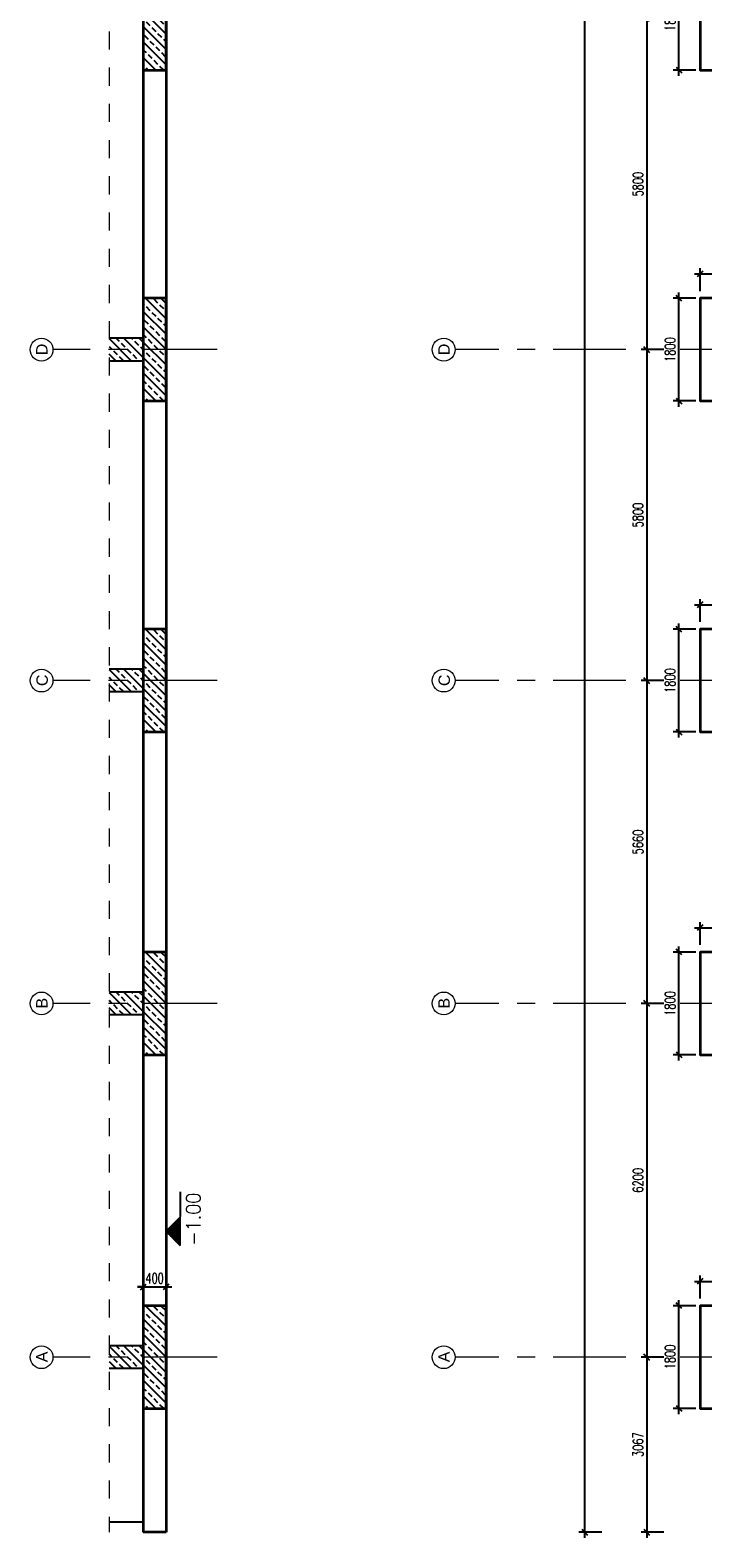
# Model space of a CAD drawing. Header units: millimetres. Extents: x 6071355 to 6728188, y -31956 to 56387.
# Tile 1 of 59: x 6072038 to 6083833, y -27544 to -1117. Entities that reach past the tile are written whole.
import ezdxf

# ---------------------------------------------------------------- set-up
doc = ezdxf.new("R2010")
doc.units = ezdxf.units.MM
doc.header["$MEASUREMENT"] = 0
doc.linetypes.add('Dash', pattern=[635, 317.5, -317.5])
doc.linetypes.add('Grid Line', pattern=[2222.5, 1270, -317.5, 317.5, -317.5])
doc.layers.add('A_wymiary', color=7, linetype='Continuous', lineweight=15, true_color=0x848484)
for name, color, linetype in [('BZ_kot', 7, 'Continuous'), ('BZ_MUR_FUND', 8, 'Continuous'), ('ELEMENTY', 7, 'Continuous')]:
    doc.layers.add(name, color=color, linetype=linetype)
for name, color, linetype, lineweight in [('M_ŁAWY', 3, 'Continuous', 35), ('Standard 1350-A_01-RZUT PARTERU LUSTRO2_28_Nowe_MODO_A1_osie-1_Nr_pióra__7_Nr_pióra__7_Nr_pióra__7', 7, 'Continuous', 18), ('Standard 1350-A_01-RZUT PARTERU LUSTRO2_28_Nowe_MODO_A1_osie_Nr_pióra__7_Nr_pióra__7_Nr_pióra__7', 7, 'Continuous', 18)]:
    doc.layers.add(name, color=color, linetype=linetype, lineweight=lineweight)
doc.styles.add('ROMANS', font='romans.shx', dxfattribs={"width": 0.8})
doc.styles.add('STYL_AUTOMATYCZNY_1', font='arial.ttf')
doc.styles.add('wymiar', font='romans.shx', dxfattribs={"width": 0.7})
doc.dimstyles.new('AB_100mm', dxfattribs={"dimscale": 100, "dimtxt": 1.8, "dimasz": 1, "dimexe": 1, "dimexo": 0, "dimtad": 1, "dimrnd": 1, "dimtxsty": 'wymiar', "dimblk": 'OBLIQUE', "dimcen": 2.5, "dimdle": 1, "dimclrd": 4, "dimclre": 4, "dimclrt": 3, "dimadec": 0, "dimazin": 0, "dimtfac": 1, "dimtix": 1, "dimtmove": 2, "dimatfit": 3, "dimfxl": 3, "dimfxlon": 1, "dimarcsym": 0})

# ---------------------------------------------------------------- blocks, each defined once
blk = doc.blocks.new('_Oblique')
at = {"color": 0, "linetype": 'ByBlock', "lineweight": -2}
blk.add_line((-0.5, -0.5), (0.5, 0.5), dxfattribs=at)
blk = doc.blocks.new('*D12722')
at = {"layer": 'A_wymiary', "color": 4, "lineweight": -2}
for p, q in [((6083149, -917), (6082749, -917)), ((6082849, -817), (6082849, -6817)), ((6083149, -6717), (6082749, -6717))]:
    blk.add_line(p, q, dxfattribs=at)
at = {"layer": 'Defpoints', "color": 0}
for p in [(6083784, -917), (6082849, -6717), (6083784, -6717)]:
    blk.add_point(p, dxfattribs=at)
at = {"layer": 'A_wymiary', "color": 4, "lineweight": -2, "xscale": 100, "yscale": 100, "zscale": 100}
for p, rotation in [((6082849, -917), 90), ((6082849, -6717), 270)]:
    blk.add_blockref('_Oblique', p, dxfattribs=dict(at, rotation=rotation))
at = {"layer": 'A_wymiary', "color": 3, "insert": (6082696, -3817), "char_height": 180, "attachment_point": 5, "rotation": 90, "style": 'wymiar'}
blk.add_mtext('5800', dxfattribs=at)
blk = doc.blocks.new('*D12723')
at = {"layer": 'A_wymiary', "color": 4, "lineweight": -2}
for p, q in [((6083149, -6717), (6082749, -6717)), ((6082849, -6617), (6082849, -12617)), ((6083149, -12517), (6082749, -12517))]:
    blk.add_line(p, q, dxfattribs=at)
at = {"layer": 'Defpoints', "color": 0}
for p in [(6083784, -6717), (6082849, -12517), (6083784, -12517)]:
    blk.add_point(p, dxfattribs=at)
at = {"layer": 'A_wymiary', "color": 4, "lineweight": -2, "xscale": 100, "yscale": 100, "zscale": 100}
for p, rotation in [((6082849, -6717), 90), ((6082849, -12517), 270)]:
    blk.add_blockref('_Oblique', p, dxfattribs=dict(at, rotation=rotation))
at = {"layer": 'A_wymiary', "color": 3, "insert": (6082696, -9617), "char_height": 180, "attachment_point": 5, "rotation": 90, "style": 'wymiar'}
blk.add_mtext('5800', dxfattribs=at)
blk = doc.blocks.new('*D12724')
at = {"layer": 'A_wymiary', "color": 4, "lineweight": -2}
for p, q in [((6082849, -12417), (6082849, -18277)), ((6083149, -12517), (6082749, -12517)), ((6083149, -18177), (6082749, -18177))]:
    blk.add_line(p, q, dxfattribs=at)
at = {"layer": 'Defpoints', "color": 0}
for p in [(6083784, -12517), (6082849, -18177), (6083784, -18177)]:
    blk.add_point(p, dxfattribs=at)
at = {"layer": 'A_wymiary', "color": 4, "lineweight": -2, "xscale": 100, "yscale": 100, "zscale": 100}
for p, rotation in [((6082849, -12517), 90), ((6082849, -18177), 270)]:
    blk.add_blockref('_Oblique', p, dxfattribs=dict(at, rotation=rotation))
at = {"layer": 'A_wymiary', "color": 3, "insert": (6082696, -15347), "char_height": 180, "attachment_point": 5, "rotation": 90, "style": 'wymiar'}
blk.add_mtext('5660', dxfattribs=at)
blk = doc.blocks.new('*D12725')
at = {"layer": 'A_wymiary', "color": 4, "lineweight": -2}
for p, q in [((6083149, -18177), (6082749, -18177)), ((6082849, -18077), (6082849, -24477)), ((6083149, -24377), (6082749, -24377))]:
    blk.add_line(p, q, dxfattribs=at)
at = {"layer": 'Defpoints', "color": 0}
for p in [(6083784, -18177), (6082849, -24377), (6083784, -24377)]:
    blk.add_point(p, dxfattribs=at)
at = {"layer": 'A_wymiary', "color": 4, "lineweight": -2, "xscale": 100, "yscale": 100, "zscale": 100}
for p, rotation in [((6082849, -18177), 90), ((6082849, -24377), 270)]:
    blk.add_blockref('_Oblique', p, dxfattribs=dict(at, rotation=rotation))
at = {"layer": 'A_wymiary', "color": 3, "insert": (6082696, -21277), "char_height": 180, "attachment_point": 5, "rotation": 90, "style": 'wymiar'}
blk.add_mtext('6200', dxfattribs=at)
blk = doc.blocks.new('*D12726')
at = {"layer": 'A_wymiary', "color": 4, "lineweight": -2}
for p, q in [((6082849, -24277), (6082849, -27544)), ((6083149, -24377), (6082749, -24377)), ((6083149, -27444), (6082749, -27444))]:
    blk.add_line(p, q, dxfattribs=at)
at = {"layer": 'Defpoints', "color": 0}
for p in [(6083784, -24377), (6082849, -27444), (6084841, -27444)]:
    blk.add_point(p, dxfattribs=at)
at = {"layer": 'A_wymiary', "color": 4, "lineweight": -2, "xscale": 100, "yscale": 100, "zscale": 100}
for p, rotation in [((6082849, -24377), 90), ((6082849, -27444), 270)]:
    blk.add_blockref('_Oblique', p, dxfattribs=dict(at, rotation=rotation))
at = {"layer": 'A_wymiary', "color": 3, "insert": (6082696, -25910), "char_height": 180, "attachment_point": 5, "rotation": 90, "style": 'wymiar'}
blk.add_mtext('3067', dxfattribs=at)
blk = doc.blocks.new('*D12764')
at = {"layer": 'A_wymiary', "color": 4, "lineweight": -2}
for p, q in [((6081761, -27544), (6081761, 51868)), ((6082061, 51768), (6081661, 51768)), ((6082061, -27444), (6081661, -27444))]:
    blk.add_line(p, q, dxfattribs=at)
at = {"layer": 'Defpoints', "color": 0}
for p in [(6081761, 51768), (6084034, 51768), (6084841, -27444)]:
    blk.add_point(p, dxfattribs=at)
at = {"layer": 'A_wymiary', "color": 4, "lineweight": -2, "xscale": 100, "yscale": 100, "zscale": 100}
for p, rotation in [((6081761, 51768), 90), ((6081761, -27444), 270)]:
    blk.add_blockref('_Oblique', p, dxfattribs=dict(at, rotation=rotation))
at = {"layer": 'A_wymiary', "color": 3, "insert": (6081609, 12162), "char_height": 180, "attachment_point": 5, "rotation": 90, "style": 'wymiar'}
blk.add_mtext('79212', dxfattribs=at)
blk = doc.blocks.new('*D12767')
at = {"layer": 'A_wymiary', "color": 4, "lineweight": -2}
for p, q in [((6083712, -23475), (6083312, -23475)), ((6083412, -25375), (6083412, -23375)), ((6083712, -25275), (6083312, -25275))]:
    blk.add_line(p, q, dxfattribs=at)
at = {"layer": 'Defpoints', "color": 0}
for p in [(6083412, -23475), (6083784, -23475), (6083784, -25275)]:
    blk.add_point(p, dxfattribs=at)
at = {"layer": 'A_wymiary', "color": 4, "lineweight": -2, "xscale": 100, "yscale": 100, "zscale": 100}
for p, rotation in [((6083412, -23475), 90), ((6083412, -25275), 270)]:
    blk.add_blockref('_Oblique', p, dxfattribs=dict(at, rotation=rotation))
at = {"layer": 'A_wymiary', "color": 3, "insert": (6083259, -24375), "char_height": 180, "attachment_point": 5, "rotation": 90, "style": 'wymiar'}
blk.add_mtext('1800', dxfattribs=at)
blk = doc.blocks.new('*D12768')
at = {"layer": 'A_wymiary', "color": 4, "lineweight": -2}
for p, q in [((6083784, -23348), (6083784, -22948)), ((6086384, -23348), (6086384, -22948)), ((6083684, -23048), (6086484, -23048))]:
    blk.add_line(p, q, dxfattribs=at)
at = {"layer": 'Defpoints', "color": 0}
for p in [(6086384, -23048), (6083784, -23475), (6086384, -23475)]:
    blk.add_point(p, dxfattribs=at)
at = {"layer": 'A_wymiary', "color": 4, "lineweight": -2, "xscale": 100, "yscale": 100, "zscale": 100, "rotation": 180}
blk.add_blockref('_Oblique', (6083784, -23048), dxfattribs=at)
at = {"layer": 'A_wymiary', "color": 4, "lineweight": -2, "xscale": 100, "yscale": 100, "zscale": 100}
blk.add_blockref('_Oblique', (6086384, -23048), dxfattribs=at)
at = {"layer": 'A_wymiary', "color": 3, "insert": (6084312, -22896), "char_height": 180, "attachment_point": 5, "style": 'wymiar'}
blk.add_mtext('2600', dxfattribs=at)
blk = doc.blocks.new('*D12769')
at = {"layer": 'A_wymiary', "color": 4, "lineweight": -2}
for p, q in [((6083412, -19177), (6083412, -17177)), ((6083712, -17277), (6083312, -17277)), ((6083712, -19077), (6083312, -19077))]:
    blk.add_line(p, q, dxfattribs=at)
at = {"layer": 'Defpoints', "color": 0}
for p in [(6083412, -17277), (6083784, -17277), (6083784, -19077)]:
    blk.add_point(p, dxfattribs=at)
at = {"layer": 'A_wymiary', "color": 4, "lineweight": -2, "xscale": 100, "yscale": 100, "zscale": 100}
for p, rotation in [((6083412, -17277), 90), ((6083412, -19077), 270)]:
    blk.add_blockref('_Oblique', p, dxfattribs=dict(at, rotation=rotation))
at = {"layer": 'A_wymiary', "color": 3, "insert": (6083259, -18177), "char_height": 180, "attachment_point": 5, "rotation": 90, "style": 'wymiar'}
blk.add_mtext('1800', dxfattribs=at)
blk = doc.blocks.new('*D12770')
at = {"layer": 'A_wymiary', "color": 4, "lineweight": -2}
for p, q in [((6083684, -16850), (6086484, -16850)), ((6083784, -17150), (6083784, -16750)), ((6086384, -17150), (6086384, -16750))]:
    blk.add_line(p, q, dxfattribs=at)
at = {"layer": 'Defpoints', "color": 0}
for p in [(6086384, -16850), (6083784, -17277), (6086384, -17277)]:
    blk.add_point(p, dxfattribs=at)
at = {"layer": 'A_wymiary', "color": 4, "lineweight": -2, "xscale": 100, "yscale": 100, "zscale": 100, "rotation": 180}
blk.add_blockref('_Oblique', (6083784, -16850), dxfattribs=at)
at = {"layer": 'A_wymiary', "color": 4, "lineweight": -2, "xscale": 100, "yscale": 100, "zscale": 100}
blk.add_blockref('_Oblique', (6086384, -16850), dxfattribs=at)
at = {"layer": 'A_wymiary', "color": 3, "insert": (6084312, -16698), "char_height": 180, "attachment_point": 5, "style": 'wymiar'}
blk.add_mtext('2600', dxfattribs=at)
blk = doc.blocks.new('*D12771')
at = {"layer": 'A_wymiary', "color": 4, "lineweight": -2}
for p, q in [((6083712, -11617), (6083312, -11617)), ((6083412, -13517), (6083412, -11517)), ((6083712, -13417), (6083312, -13417))]:
    blk.add_line(p, q, dxfattribs=at)
at = {"layer": 'Defpoints', "color": 0}
for p in [(6083412, -11617), (6083784, -11617), (6083784, -13417)]:
    blk.add_point(p, dxfattribs=at)
at = {"layer": 'A_wymiary', "color": 4, "lineweight": -2, "xscale": 100, "yscale": 100, "zscale": 100}
for p, rotation in [((6083412, -11617), 90), ((6083412, -13417), 270)]:
    blk.add_blockref('_Oblique', p, dxfattribs=dict(at, rotation=rotation))
at = {"layer": 'A_wymiary', "color": 3, "insert": (6083259, -12517), "char_height": 180, "attachment_point": 5, "rotation": 90, "style": 'wymiar'}
blk.add_mtext('1800', dxfattribs=at)
blk = doc.blocks.new('*D12772')
at = {"layer": 'A_wymiary', "color": 4, "lineweight": -2}
for p, q in [((6083784, -11490), (6083784, -11090)), ((6086384, -11490), (6086384, -11090)), ((6083684, -11190), (6086484, -11190))]:
    blk.add_line(p, q, dxfattribs=at)
at = {"layer": 'Defpoints', "color": 0}
for p in [(6086384, -11190), (6083784, -11617), (6086384, -11617)]:
    blk.add_point(p, dxfattribs=at)
at = {"layer": 'A_wymiary', "color": 4, "lineweight": -2, "xscale": 100, "yscale": 100, "zscale": 100, "rotation": 180}
blk.add_blockref('_Oblique', (6083784, -11190), dxfattribs=at)
at = {"layer": 'A_wymiary', "color": 4, "lineweight": -2, "xscale": 100, "yscale": 100, "zscale": 100}
blk.add_blockref('_Oblique', (6086384, -11190), dxfattribs=at)
at = {"layer": 'A_wymiary', "color": 3, "insert": (6084312, -11038), "char_height": 180, "attachment_point": 5, "style": 'wymiar'}
blk.add_mtext('2600', dxfattribs=at)
blk = doc.blocks.new('*D12773')
at = {"layer": 'A_wymiary', "color": 4, "lineweight": -2}
for p, q in [((6083412, -7717), (6083412, -5717)), ((6083712, -5817), (6083312, -5817)), ((6083712, -7617), (6083312, -7617))]:
    blk.add_line(p, q, dxfattribs=at)
at = {"layer": 'Defpoints', "color": 0}
for p in [(6083412, -5817), (6083784, -5817), (6083784, -7617)]:
    blk.add_point(p, dxfattribs=at)
at = {"layer": 'A_wymiary', "color": 4, "lineweight": -2, "xscale": 100, "yscale": 100, "zscale": 100}
for p, rotation in [((6083412, -5817), 90), ((6083412, -7617), 270)]:
    blk.add_blockref('_Oblique', p, dxfattribs=dict(at, rotation=rotation))
at = {"layer": 'A_wymiary', "color": 3, "insert": (6083259, -6717), "char_height": 180, "attachment_point": 5, "rotation": 90, "style": 'wymiar'}
blk.add_mtext('1800', dxfattribs=at)
blk = doc.blocks.new('*D12774')
at = {"layer": 'A_wymiary', "color": 4, "lineweight": -2}
for p, q in [((6083684, -5390), (6086484, -5390)), ((6083784, -5690), (6083784, -5290)), ((6086384, -5690), (6086384, -5290))]:
    blk.add_line(p, q, dxfattribs=at)
at = {"layer": 'Defpoints', "color": 0}
for p in [(6086384, -5390), (6083784, -5817), (6086384, -5817)]:
    blk.add_point(p, dxfattribs=at)
at = {"layer": 'A_wymiary', "color": 4, "lineweight": -2, "xscale": 100, "yscale": 100, "zscale": 100, "rotation": 180}
blk.add_blockref('_Oblique', (6083784, -5390), dxfattribs=at)
at = {"layer": 'A_wymiary', "color": 4, "lineweight": -2, "xscale": 100, "yscale": 100, "zscale": 100}
blk.add_blockref('_Oblique', (6086384, -5390), dxfattribs=at)
at = {"layer": 'A_wymiary', "color": 3, "insert": (6084312, -5238), "char_height": 180, "attachment_point": 5, "style": 'wymiar'}
blk.add_mtext('2600', dxfattribs=at)
blk = doc.blocks.new('*D12775')
at = {"layer": 'A_wymiary', "color": 4, "lineweight": -2}
for p, q in [((6083412, -1917), (6083412, 83)), ((6083712, -17), (6083312, -17)), ((6083712, -1817), (6083312, -1817))]:
    blk.add_line(p, q, dxfattribs=at)
at = {"layer": 'Defpoints', "color": 0}
for p in [(6083412, -17), (6083784, -17), (6083784, -1817)]:
    blk.add_point(p, dxfattribs=at)
at = {"layer": 'A_wymiary', "color": 4, "lineweight": -2, "xscale": 100, "yscale": 100, "zscale": 100}
for p, rotation in [((6083412, -17), 90), ((6083412, -1817), 270)]:
    blk.add_blockref('_Oblique', p, dxfattribs=dict(at, rotation=rotation))
at = {"layer": 'A_wymiary', "color": 3, "insert": (6083259, -917), "char_height": 180, "attachment_point": 5, "rotation": 90, "style": 'wymiar'}
blk.add_mtext('1800', dxfattribs=at)
blk = doc.blocks.new('*X8950')
at = {"color": 0}
for p, q in [((-40, 242.8), (-40, 243.5)), ((-39, 241.8), (-39, 243.5)), ((-38, 240.8), (-38, 243.5)), ((-37, 239.8), (-37, 243.5)), ((-36, 238.8), (-36, 243.5)), ((-35, 237.8), (-35, 243.5)), ((-34, 236.8), (-34, 243.5)), ((-33, 235.8), (-33, 243.5)), ((-32, 234.8), (-32, 243.5)), ((-31, 233.8), (-31, 243.5)), ((-30, 232.8), (-30, 243.5)), ((-29, 231.8), (-29, 243.5)), ((-28, 230.8), (-28, 243.5)), ((-27, 229.8), (-27, 243.5)), ((-26, 228.8), (-26, 243.5)), ((-25, 227.8), (-25, 243.5)), ((-24, 226.8), (-24, 243.5)), ((-23, 225.8), (-23, 243.5)), ((-22, 224.8), (-22, 243.5)), ((-21, 223.8), (-21, 243.5)), ((-20, 222.8), (-20, 243.5)), ((-19, 221.8), (-19, 243.5)), ((-18, 220.8), (-18, 243.5)), ((-17, 219.8), (-17, 243.5)), ((-16, 218.8), (-16, 243.5)), ((-15, 217.8), (-15, 243.5)), ((-14, 216.8), (-14, 243.5)), ((-13, 215.8), (-13, 243.5)), ((-12, 214.8), (-12, 243.5)), ((-11, 213.8), (-11, 243.5)), ((-10, 212.8), (-10, 243.5)), ((-9, 211.8), (-9, 243.5)), ((-8, 210.8), (-8, 243.5)), ((-7, 209.8), (-7, 243.5)), ((-6, 208.8), (-6, 243.5)), ((-5, 209.2), (-5, 243.5)), ((-4, 210.2), (-4, 243.5)), ((-3, 211.2), (-3, 243.5)), ((-2, 212.2), (-2, 243.5)), ((-1, 213.2), (-1, 243.5)), ((0, 214.2), (0, 243.5)), ((1, 215.2), (1, 243.5)), ((2, 216.2), (2, 243.5)), ((3, 217.2), (3, 243.5)), ((4, 218.2), (4, 243.5)), ((5, 219.2), (5, 243.5)), ((6, 220.2), (6, 243.5)), ((7, 221.2), (7, 243.5)), ((8, 222.2), (8, 243.5)), ((9, 223.2), (9, 243.5)), ((10, 224.2), (10, 243.5)), ((11, 225.2), (11, 243.5)), ((12, 226.2), (12, 243.5)), ((13, 227.2), (13, 243.5)), ((14, 228.2), (14, 243.5)), ((15, 229.2), (15, 243.5)), ((16, 230.2), (16, 243.5)), ((17, 231.2), (17, 243.5)), ((18, 232.2), (18, 243.5)), ((19, 233.2), (19, 243.5)), ((20, 234.2), (20, 243.5)), ((21, 235.2), (21, 243.5)), ((22, 236.2), (22, 243.5)), ((23, 237.2), (23, 243.5)), ((24, 238.2), (24, 243.5)), ((25, 239.2), (25, 243.5)), ((26, 240.2), (26, 243.5)), ((27, 241.2), (27, 243.5)), ((28, 242.2), (28, 243.5)), ((29, 243.2), (29, 243.5))]:
    blk.add_line(p, q, dxfattribs=at)
blk = doc.blocks.new('EKOT2')
blk.add_lwpolyline([(-35, 35), (35, 35), (0, 0)], close=True)
blk.add_blockref('*X8950', (5.7, -208.5))
at = {"style": 'ROMANS', "width": 0.9}
blk.add_attdef('POZIOM', (-35, 49.6), '', height=35, dxfattribs=at)
blk = doc.blocks.new('*D12918')
at = {"layer": 'A_wymiary', "color": 4, "lineweight": -2}
for p, q in [((6074021, -22925), (6074021, -23246)), ((6074421, -22925), (6074421, -23246)), ((6073921, -23146), (6074521, -23146)), ((6074021, -23146), (6073921, -23146)), ((6074421, -23146), (6074521, -23146))]:
    blk.add_line(p, q, dxfattribs=at)
at = {"layer": 'Defpoints', "color": 0}
for p in [(6074021, -22925), (6074421, -22925), (6074421, -23146)]:
    blk.add_point(p, dxfattribs=at)
at = {"layer": 'A_wymiary', "color": 4, "lineweight": -2, "xscale": 100, "yscale": 100, "zscale": 100}
blk.add_blockref('_Oblique', (6074021, -23146), dxfattribs=at)
at = {"layer": 'A_wymiary', "color": 4, "lineweight": -2, "xscale": 100, "yscale": 100, "zscale": 100, "rotation": 180}
blk.add_blockref('_Oblique', (6074421, -23146), dxfattribs=at)
at = {"layer": 'A_wymiary', "color": 3, "insert": (6074221, -22994), "char_height": 180, "attachment_point": 5, "style": 'wymiar'}
blk.add_mtext('400', dxfattribs=at)

msp = doc.modelspace()

# ---------------------------------------------------------------- hatches: boundary and pattern name
at = {"layer": 'BZ_MUR_FUND', "transparency": 33554687}
h = msp.add_hatch(dxfattribs=at)
h.set_pattern_fill('ANSI33', color=256, scale=30, angle=270, style=0)
h.set_pattern_definition([(315, (6190118.99, 12162.41), (134.70384, 134.70384), []), (315, (6190118.99, 12027.7), (134.70384, 134.70384), [95.25, -47.625])])
h.paths.add_polyline_path([(6074421.206, -17.195), (6074021.206, -17.195), (6074021.206, -1817.195), (6074421.206, -1817.195)])
h = msp.add_hatch(dxfattribs=at)
h.set_pattern_fill('ANSI33', color=256, scale=30, angle=270, style=0)
h.set_pattern_definition([(315, (6190118.99, 6362.41), (134.70384, 134.70384), []), (315, (6190118.99, 6227.7), (134.70384, 134.70384), [95.25, -47.625])])
h.paths.add_polyline_path([(6074421.206, -5817.195), (6074021.206, -5817.195), (6074021.206, -7617.195), (6074421.206, -7617.195)])
h = msp.add_hatch(dxfattribs=at)
h.set_pattern_fill('ANSI33', color=256, scale=30, angle=270, style=0)
h.set_pattern_definition([(315, (6190118.99, 6362.41), (134.70384, 134.70384), []), (315, (6190118.99, 6227.7), (134.70384, 134.70384), [95.25, -47.625])])
h.paths.add_polyline_path([(6074021.206, -6717.166), (6074021.206, -6517.166), (6073421.206, -6517.166), (6073421.206, -6717.166), (6074021.206, -6717.166)], is_closed=False)
h.paths.add_polyline_path([(6074021.206, -6717.166), (6073421.206, -6717.166), (6073421.206, -6917.166), (6074021.206, -6917.166), (6074021.206, -6717.166)], is_closed=False)
h = msp.add_hatch(dxfattribs=at)
h.set_pattern_fill('ANSI33', color=256, scale=30, angle=270, style=0)
h.set_pattern_definition([(315, (6190118.99, 562.41), (134.70384, 134.70384), []), (315, (6190118.99, 427.7), (134.70384, 134.70384), [95.25, -47.625])])
h.paths.add_polyline_path([(6074421.206, -11617.195), (6074021.206, -11617.195), (6074021.206, -13417.195), (6074421.206, -13417.195)])
h = msp.add_hatch(dxfattribs=at)
h.set_pattern_fill('ANSI33', color=256, scale=30, angle=270, style=0)
h.set_pattern_definition([(315, (6190118.99, 562.44), (134.70384, 134.70384), []), (315, (6190118.99, 427.74), (134.70384, 134.70384), [95.25, -47.625])])
h.paths.add_polyline_path([(6074021.206, -12517.138), (6074021.206, -12317.138), (6073421.206, -12317.138), (6073421.206, -12517.138), (6074021.206, -12517.138)], is_closed=False)
h.paths.add_polyline_path([(6074021.206, -12517.138), (6073421.206, -12517.138), (6073421.206, -12717.138), (6074021.206, -12717.138), (6074021.206, -12517.138)], is_closed=False)
h = msp.add_hatch(dxfattribs=at)
h.set_pattern_fill('ANSI33', color=256, scale=30, angle=270, style=0)
h.set_pattern_definition([(315, (6190118.99, -5097.59), (134.70384, 134.70384), []), (315, (6190118.99, -5232.3), (134.70384, 134.70384), [95.25, -47.625])])
h.paths.add_polyline_path([(6074421.206, -17277.195), (6074021.206, -17277.195), (6074021.206, -19077.195), (6074421.206, -19077.195)])
h = msp.add_hatch(dxfattribs=at)
h.set_pattern_fill('ANSI33', color=256, scale=30, angle=270, style=0)
h.set_pattern_definition([(315, (6190118.99, -5097.59), (134.70384, 134.70384), []), (315, (6190118.99, -5232.3), (134.70384, 134.70384), [95.25, -47.625])])
h.paths.add_polyline_path([(6074021.206, -18177.166), (6074021.206, -17977.166), (6073421.206, -17977.166), (6073421.206, -18177.166), (6074021.206, -18177.166)], is_closed=False)
h.paths.add_polyline_path([(6074021.206, -18177.166), (6073421.206, -18177.166), (6073421.206, -18377.166), (6074021.206, -18377.166), (6074021.206, -18177.166)], is_closed=False)
h = msp.add_hatch(dxfattribs=at)
h.set_pattern_fill('ANSI33', color=256, scale=30, angle=270, style=0)
h.set_pattern_definition([(315, (6190118.99, -11295.52), (134.70384, 134.70384), []), (315, (6190118.99, -11430.22), (134.70384, 134.70384), [95.25, -47.625])])
h.paths.add_polyline_path([(6074421.206, -23475.123), (6074021.206, -23475.123), (6074021.206, -25275.123), (6074421.206, -25275.123)])
h = msp.add_hatch(dxfattribs=at)
h.set_pattern_fill('ANSI33', color=256, scale=30, angle=270, style=0)
h.set_pattern_definition([(315, (6190118.99, -11297.56), (134.70384, 134.70384), []), (315, (6190118.99, -11432.26), (134.70384, 134.70384), [95.25, -47.625])])
h.paths.add_polyline_path([(6074021.206, -24377.138), (6074021.206, -24177.138), (6073421.206, -24177.138), (6073421.206, -24377.138), (6074021.206, -24377.138)], is_closed=False)
h.paths.add_polyline_path([(6074021.206, -24377.138), (6073421.206, -24377.138), (6073421.206, -24577.138), (6074021.206, -24577.138), (6074021.206, -24377.138)], is_closed=False)

# ---------------------------------------------------------------- linework, layer by layer
at = {"layer": 'A_wymiary', "linetype": 'Dash'}
msp.add_line((6073421.206, 52201.475), (6073421.206, -27443.748), dxfattribs=at)
at = {"layer": 'BZ_kot'}
msp.add_lwpolyline([(6074671.206, -21476.515), (6074671.206, -21908.658)], dxfattribs=at)
at = {"layer": 'BZ_MUR_FUND', "transparency": 33554687}
msp.add_line((6074021.206, -27268.748), (6073421.206, -27268.748), dxfattribs=at)
at = {"layer": 'ELEMENTY', "color": 2, "linetype": 'Continuous'}
for p, q in [((6074021.206, -6517.166), (6073421.206, -6517.166)), ((6074021.206, -6917.166), (6073421.206, -6917.166)), ((6074021.206, -12317.138), (6073421.206, -12317.138)), ((6074021.206, -12717.138), (6073421.206, -12717.138)), ((6074021.206, -17977.166), (6073421.206, -17977.166)), ((6074021.206, -18377.166), (6073421.206, -18377.166)), ((6074021.206, -24177.138), (6073421.206, -24177.138)), ((6074021.206, -24577.138), (6073421.206, -24577.138))]:
    msp.add_line(p, q, dxfattribs=at)
at = {"layer": 'M_ŁAWY', "color": 4}
for p, q in [((6074021.206, 38782.805), (6074021.206, -27443.748)), ((6074421.206, 38782.805), (6074421.206, -27443.748)), ((6074421.206, -27443.748), (6074021.206, -27443.748))]:
    msp.add_line(p, q, dxfattribs=at)
for points in [[(6074421.206, -17.195), (6074021.206, -17.195), (6074021.206, -1817.195), (6074421.206, -1817.195), (6074421.206, -17.195)], [(6074421.206, -5817.195), (6074021.206, -5817.195), (6074021.206, -7617.195), (6074421.206, -7617.195), (6074421.206, -5817.195)], [(6074421.206, -11617.195), (6074021.206, -11617.195), (6074021.206, -13417.195), (6074421.206, -13417.195), (6074421.206, -11617.195)], [(6074421.206, -17277.195), (6074021.206, -17277.195), (6074021.206, -19077.195), (6074421.206, -19077.195), (6074421.206, -17277.195)], [(6074421.206, -23475.123), (6074021.206, -23475.123), (6074021.206, -25275.123), (6074421.206, -25275.123), (6074421.206, -23475.123)]]:
    msp.add_lwpolyline(points, close=True, dxfattribs=at)
for points in [[(6086383.864, -17.195), (6083783.864, -17.195), (6083783.864, -1817.195), (6086383.864, -1817.195), (6086383.864, -17.195)], [(6086383.864, -5817.195), (6083783.864, -5817.195), (6083783.864, -7617.195), (6086383.864, -7617.195), (6086383.864, -5817.195)], [(6086383.864, -11617.195), (6083783.864, -11617.195), (6083783.864, -13417.195), (6086383.864, -13417.195), (6086383.864, -11617.195)], [(6086383.866, -17277.195), (6083783.866, -17277.195), (6083783.866, -19077.195), (6086383.866, -19077.195), (6086383.866, -17277.195)], [(6086383.866, -23475.123), (6083783.866, -23475.123), (6083783.866, -25275.123), (6086383.866, -25275.123), (6086383.866, -23475.123)]]:
    msp.add_lwpolyline(points, dxfattribs=at)
at = {"layer": 'Standard 1350-A_01-RZUT PARTERU LUSTRO2_28_Nowe_MODO_A1_osie-1_Nr_pióra__7_Nr_pióra__7_Nr_pióra__7', "color": 7, "linetype": 'Grid Line', "lineweight": 18}
for p, q in [((6075314.88, -6717.166), (6072438.461, -6717.166)), ((6124708.5, -6717.166), (6079489.176, -6717.166)), ((6075314.88, -12517.166), (6072438.461, -12517.166)), ((6124708.5, -12517.166), (6079489.176, -12517.166)), ((6075314.88, -18177.166), (6072438.461, -18177.166)), ((6124708.5, -18177.166), (6079489.176, -18177.166)), ((6075314.88, -24377.166), (6072438.461, -24377.166)), ((6124708.5, -24377.166), (6079489.176, -24377.166))]:
    msp.add_line(p, q, dxfattribs=at)
at = {"layer": 'Standard 1350-A_01-RZUT PARTERU LUSTRO2_28_Nowe_MODO_A1_osie_Nr_pióra__7_Nr_pióra__7_Nr_pióra__7', "color": 7, "linetype": 'Continuous', "lineweight": 18}
for centre in [(6072238.461, -6717.166), (6079289.176, -6717.166), (6072238.461, -12517.166), (6079289.176, -12517.166), (6072238.461, -18177.166), (6079289.176, -18177.166), (6072238.461, -24377.166), (6079289.176, -24377.166)]:
    msp.add_circle(centre, 200, dxfattribs=at)

# ---------------------------------------------------------------- block references
at = {"layer": 'BZ_kot'}
ref = msp.add_blockref('EKOT2', (6074421.206, -22170.677), dxfattribs=dict(at, xscale=-7.142857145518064, yscale=7.142857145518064, zscale=7.142857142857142, rotation=270))
ref.add_attrib('POZIOM', '-1.00', (6075025.312, -22420.677), dxfattribs={"layer": '0', "height": 250, "rotation": 90, "style": 'ROMANS', "width": 0.9})

# ---------------------------------------------------------------- texts
at = {"layer": 'Standard 1350-A_01-RZUT PARTERU LUSTRO2_28_Nowe_MODO_A1_osie_Nr_pióra__7_Nr_pióra__7_Nr_pióra__7', "color": 7, "linetype": 'Continuous', "lineweight": 18, "char_height": 200, "attachment_point": 3, "rotation": 90, "style": 'STYL_AUTOMATYCZNY_1'}
for s, insert in [('\\A1;{\\pqr;\\fArial|b0|i0|c238|p0;\\W1.000000;D}', (6072143.099, -6612.332)), ('\\A1;{\\pqr;\\fArial|b0|i0|c238|p0;\\W1.000000;D}', (6079193.814, -6612.332)), ('\\A1;{\\pqr;\\fArial|b0|i0|c238|p0;\\W1.000000;C}', (6072148.199, -12412.332)), ('\\A1;{\\pqr;\\fArial|b0|i0|c238|p0;\\W1.000000;C}', (6079198.914, -12412.332)), ('\\A1;{\\pqr;\\fArial|b0|i0|c238|p0;\\W1.000000;B}', (6072143.099, -18078.832)), ('\\A1;{\\pqr;\\fArial|b0|i0|c238|p0;\\W1.000000;B}', (6079193.814, -18078.832)), ('\\A1;{\\pqr;\\fArial|b0|i0|c238|p0;\\W1.000000;A}', (6072143.099, -24278.832)), ('\\A1;{\\pqr;\\fArial|b0|i0|c238|p0;\\W1.000000;A}', (6079193.814, -24278.832))]:
    msp.add_mtext(s, dxfattribs=dict(at, insert=insert))

# ---------------------------------------------------------------- dimensions: what is measured, and where the dimension line sits
at = {"layer": 'A_wymiary'}
dim = msp.add_linear_dim(base=(6081761.199, 51767.834), p1=(6084841.357, -27443.748), p2=(6084033.942, 51767.834), angle=90, dimstyle='AB_100mm', override={"dimpost": '', "dimtxsty": 'wymiar'}, dxfattribs=at)
dim.commit()
dim.dimension.update_dxf_attribs({"geometry": '*D12764', "text_midpoint": (6081608.699, 12162.043)})
for base, p1, p2, picture, middle in [((6083411.672, -17.195), (6083783.864, -1817.195), (6083783.864, -17.195), '*D12775', (6083259.172, -917.195)), ((6082848.957, -6717.195), (6083783.864, -917.166), (6083783.864, -6717.195), '*D12722', (6082696.457, -3817.181)), ((6083411.674, -5817.195), (6083783.866, -7617.195), (6083783.866, -5817.195), '*D12773', (6083259.174, -6717.195)), ((6082848.957, -12517.166), (6083783.864, -6717.195), (6083783.864, -12517.166), '*D12723', (6082696.457, -9617.181)), ((6083411.672, -11617.195), (6083783.864, -13417.195), (6083783.864, -11617.195), '*D12771', (6083259.172, -12517.195)), ((6082848.957, -18177.166), (6083783.864, -12517.166), (6083783.866, -18177.166), '*D12724', (6082696.457, -15347.166)), ((6083411.674, -17277.195), (6083783.866, -19077.195), (6083783.866, -17277.195), '*D12769', (6083259.174, -18177.195)), ((6082848.957, -24377.166), (6083783.866, -18177.166), (6083783.866, -24377.166), '*D12725', (6082696.457, -21277.166)), ((6083411.674, -23475.123), (6083783.866, -25275.123), (6083783.866, -23475.123), '*D12767', (6083259.174, -24375.123)), ((6082848.957, -27443.748), (6083783.866, -24377.166), (6084841.357, -27443.748), '*D12726', (6082696.457, -25910.457))]:
    dim = msp.add_linear_dim(base=base, p1=p1, p2=p2, angle=90, dimstyle='AB_100mm', dxfattribs=at)
    dim.commit()
    dim.dimension.update_dxf_attribs({"geometry": picture, "text_midpoint": middle})
for base, p1, p2, picture, middle in [((6086383.866, -5390.083), (6083783.866, -5817.195), (6086383.866, -5817.195), '*D12774', (6084311.673, -5237.583)), ((6086383.864, -11190.083), (6083783.864, -11617.195), (6086383.864, -11617.195), '*D12772', (6084311.671, -11037.583)), ((6086383.866, -16850.083), (6083783.866, -17277.195), (6086383.866, -17277.195), '*D12770', (6084311.673, -16697.583)), ((6086383.866, -23048.011), (6083783.866, -23475.123), (6086383.866, -23475.123), '*D12768', (6084311.673, -22895.511))]:
    dim = msp.add_linear_dim(base=base, p1=p1, p2=p2, dimstyle='AB_100mm', dxfattribs=at)
    dim.commit()
    dim.dimension.update_dxf_attribs({"geometry": picture, "text_midpoint": middle, "dimtype": 160})
dim = msp.add_linear_dim(base=(6074421.206, -23146.399), p1=(6074021.206, -22924.708), p2=(6074421.206, -22924.708), dimstyle='AB_100mm', dxfattribs=at)
dim.commit()
dim.dimension.update_dxf_attribs({"geometry": '*D12918', "text_midpoint": (6074221.206, -22993.899)})

doc.saveas('drawing.dxf')
